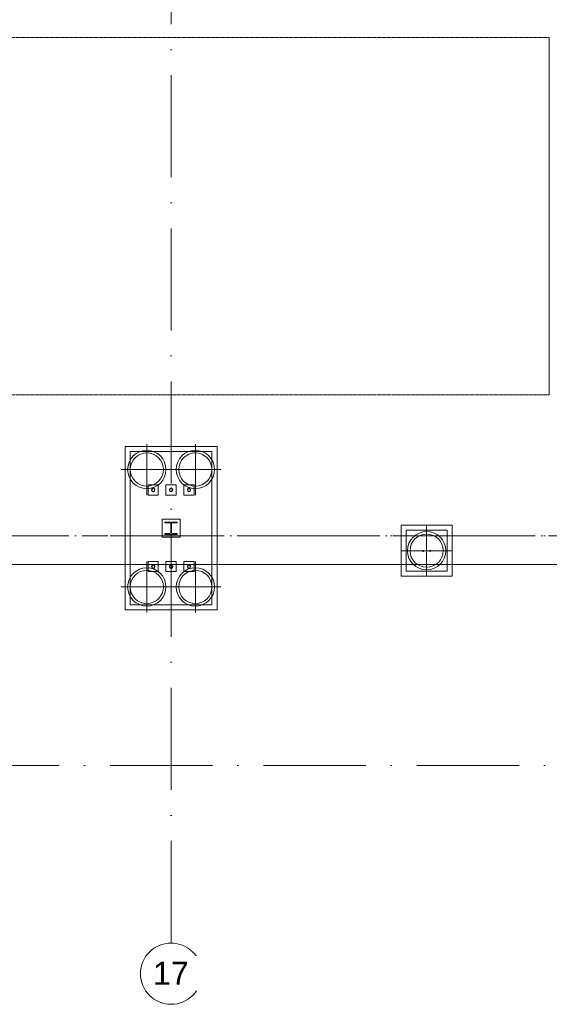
# Model space of a CAD drawing. Header units: millimetres. Extents: x -2694 to 330324, y -17289 to 76899.
# Tile 83 of 142: x 191743 to 202105, y -1426 to 17862. Entities that reach past the tile are written whole.
import ezdxf

# ---------------------------------------------------------------- set-up
doc = ezdxf.new("R2010")
doc.units = ezdxf.units.MM
for name, pattern in [('A_CARA_07', [7, 5, -2]), ('IMPORT-A_CARA_07', [700, 500, -200]), ('IMPORT-A_CARA_15', [760, 500, -130, 0, -130]), ('Čerchovaná 20mm', [3000, 2000, -500, 0, -500])]:
    doc.linetypes.add(name, pattern=pattern)
for name, color, linetype, lineweight in [('02_0_25386_PODLAHA HALY A ZÁKLADY VESTAVKŮ 4_6_2025_dwg', 8, 'Continuous', 9), ('11542_003_OK-HALA_TaO-1_ET_R01_AciS_2025-04-14_sloupy_dwg', 150, 'Continuous', 9), ('CA_OSY', 5, 'IMPORT-A_CARA_15', 13), ('CA_PODLAHA25', 7, 'Continuous', 13), ('CA_POHHRA18', 9, 'Continuous', 9), ('CA_TEXT35', 62, 'Continuous', 9), ('CA_ZAKLADY25', 7, 'Continuous', 13), ('CA_ZAKLADY5', 1, 'Continuous', 25), ('Konstrukční přípoje', 7, 'Continuous', 13), ('SS_HALA_TaO-DODAVKA_STAVEBNI', 140, 'Continuous', 9), ('SS_HALA_TaO-SLOUP', 140, 'Continuous', 9), ('SS_HALA_TaO-SLOUP-R01', 140, 'Continuous', 9)]:
    doc.layers.add(name, color=color, linetype=linetype, lineweight=lineweight)
doc.styles.add('Arial_1', font='arial.ttf', dxfattribs={"height": 450})

# ---------------------------------------------------------------- blocks, each defined once
blk = doc.blocks.new('02_0_25386_PODLAHA HALY A ZÁKLADY VESTAVKŮ 4_6_2025_dwg-2745952-BOURÁNÍ STÁVAJÍCÍCH ZÁKLADOVÝCH PRVKŮ')
at = {"layer": 'CA_OSY', "color": 10}
blk.add_line((2346008, -1789797), (2597271, -1789797), dxfattribs=at)
blk = doc.blocks.new('pilota 600 mm - D_750_650-2142276-BOURÁNÍ STÁVAJÍCÍCH ZÁKLADOVÝCH PRVKŮ')
at = {"layer": 'CA_POHHRA18'}
for q in [(0, 500), (-500, 0), (0, -500), (500, 0)]:
    blk.add_line((0, 0), q, dxfattribs=at)
blk = doc.blocks.new('pilota 600 mm - D_750_650-2142277-BOURÁNÍ STÁVAJÍCÍCH ZÁKLADOVÝCH PRVKŮ')
at = {"layer": 'CA_POHHRA18'}
for q in [(0, 500), (-500, 0), (500, 0), (0, -500)]:
    blk.add_line((0, 0), q, dxfattribs=at)
blk = doc.blocks.new('pilota 600 mm - D_750_650-2142284-BOURÁNÍ STÁVAJÍCÍCH ZÁKLADOVÝCH PRVKŮ')
at = {"layer": 'CA_POHHRA18'}
for q in [(0, 500), (-500, 0), (0, -500), (500, 0)]:
    blk.add_line((0, 0), q, dxfattribs=at)
blk = doc.blocks.new('M_Šroub HPM-E - 64_E-V136-BOURÁNÍ STÁVAJÍCÍCH ZÁKLADOVÝCH PRVKŮ')
at = {"layer": 'Konstrukční přípoje', "lineweight": 9}
h = blk.add_hatch(dxfattribs=at)
h.set_pattern_fill('FP_61', color=50, style=0, pattern_type=2)
h.set_pattern_definition([(45, (-194705.05, -8649.87), (-251.4472, 251.4472), []), (45, (-194705.05, -8268.87), (-251.4472, 251.4472), [])])
h.paths.add_polyline_path([(10, -30), (26, -19), (32, 0), (26, 19), (10, 30), (-10, 30), (-26, 19), (-32, 0), (-26, -19), (-10, -30)])
at = {"layer": 'Konstrukční přípoje'}
for p, q in [((-100, -100), (-100, 100)), ((-100, 100), (100, 100)), ((100, 100), (-100, 100)), ((-100, 100), (-100, -100)), ((100, 100), (100, -100)), ((100, -100), (100, 100)), ((100, -100), (-100, -100)), ((-100, -100), (100, -100))]:
    blk.add_line(p, q, dxfattribs=at)
at = {"layer": 'Konstrukční přípoje', "color": 250, "lineweight": 25}
for start, end in [(360, 180), (180, 360)]:
    blk.add_arc((0, 0), 32, start, end, dxfattribs=at)
at = {"layer": 'Konstrukční přípoje'}
for start, end in [(0, 180), (0, 180), (0, 180), (180, 360), (180, 360), (180, 360)]:
    blk.add_arc((0, 0), 32, start, end, dxfattribs=at)
blk = doc.blocks.new('M_Šroub HPM-E - 64_E-V137-BOURÁNÍ STÁVAJÍCÍCH ZÁKLADOVÝCH PRVKŮ')
at = {"layer": 'Konstrukční přípoje', "lineweight": 9}
h = blk.add_hatch(dxfattribs=at)
h.set_pattern_fill('FP_62', color=50, style=0, pattern_type=2)
h.set_pattern_definition([(45, (-194355.05, -8649.87), (-251.4472, 251.4472), []), (45, (-194355.05, -8268.87), (-251.4472, 251.4472), [])])
h.paths.add_polyline_path([(10, -30), (26, -19), (32, 0), (26, 19), (10, 30), (-10, 30), (-26, 19), (-32, 0), (-26, -19), (-10, -30)])
at = {"layer": 'Konstrukční přípoje'}
for p, q in [((-100, -100), (-100, 100)), ((-100, 100), (100, 100)), ((100, 100), (-100, 100)), ((-100, 100), (-100, -100)), ((100, 100), (100, -100)), ((100, -100), (100, 100)), ((100, -100), (-100, -100)), ((-100, -100), (100, -100))]:
    blk.add_line(p, q, dxfattribs=at)
at = {"layer": 'Konstrukční přípoje', "color": 250, "lineweight": 25}
for start, end in [(360, 180), (180, 360)]:
    blk.add_arc((0, 0), 32, start, end, dxfattribs=at)
at = {"layer": 'Konstrukční přípoje'}
for start, end in [(0, 180), (0, 180), (0, 180), (180, 360), (180, 360), (180, 360)]:
    blk.add_arc((0, 0), 32, start, end, dxfattribs=at)
blk = doc.blocks.new('M_Šroub HPM-E - 64_E-V138-BOURÁNÍ STÁVAJÍCÍCH ZÁKLADOVÝCH PRVKŮ')
at = {"layer": 'Konstrukční přípoje'}
for p, q in [((-100, -100), (-100, 100)), ((-100, 100), (100, 100)), ((100, 100), (-100, 100)), ((-100, 100), (-100, -100)), ((100, 100), (100, -100)), ((100, -100), (100, 100)), ((100, -100), (-100, -100)), ((-100, -100), (100, -100))]:
    blk.add_line(p, q, dxfattribs=at)
at = {"layer": 'Konstrukční přípoje', "color": 250, "lineweight": 25}
for start, end in [(360, 180), (180, 360)]:
    blk.add_arc((0, 0), 32, start, end, dxfattribs=at)
at = {"layer": 'Konstrukční přípoje'}
for start, end in [(0, 180), (0, 180), (0, 180), (180, 360), (180, 360), (180, 360)]:
    blk.add_arc((0, 0), 32, start, end, dxfattribs=at)
blk = doc.blocks.new('M_Šroub HPM-E - 64_E-V139-BOURÁNÍ STÁVAJÍCÍCH ZÁKLADOVÝCH PRVKŮ')
at = {"layer": 'Konstrukční přípoje', "lineweight": 9}
h = blk.add_hatch(dxfattribs=at)
h.set_pattern_fill('FP_63', color=50, style=0, pattern_type=2)
h.set_pattern_definition([(45, (-194705.05, -7149.87), (-251.4472, 251.4472), []), (45, (-194705.05, -6768.87), (-251.4472, 251.4472), [])])
h.paths.add_polyline_path([(10, -30), (26, -19), (32, 0), (26, 19), (10, 30), (-10, 30), (-26, 19), (-32, 0), (-26, -19), (-10, -30)])
at = {"layer": 'Konstrukční přípoje'}
for p, q in [((100, 100), (-100, 100)), ((-100, 100), (-100, -100)), ((-100, -100), (-100, 100)), ((-100, 100), (100, 100)), ((100, -100), (100, 100)), ((100, 100), (100, -100)), ((-100, -100), (100, -100)), ((100, -100), (-100, -100))]:
    blk.add_line(p, q, dxfattribs=at)
at = {"layer": 'Konstrukční přípoje', "color": 250, "lineweight": 25}
for start, end in [(360, 180), (180, 360)]:
    blk.add_arc((0, 0), 32, start, end, dxfattribs=at)
at = {"layer": 'Konstrukční přípoje'}
for start, end in [(0, 180), (0, 180), (0, 180), (180, 0), (180, 360), (180, 360)]:
    blk.add_arc((0, 0), 32, start, end, dxfattribs=at)
blk = doc.blocks.new('M_Šroub HPM-E - 64_E-V140-BOURÁNÍ STÁVAJÍCÍCH ZÁKLADOVÝCH PRVKŮ')
at = {"layer": 'Konstrukční přípoje', "lineweight": 9}
h = blk.add_hatch(dxfattribs=at)
h.set_pattern_fill('FP_64', color=50, style=0, pattern_type=2)
h.set_pattern_definition([(45, (-194355.05, -7149.87), (-251.4472, 251.4472), []), (45, (-194355.05, -6768.87), (-251.4472, 251.4472), [])])
h.paths.add_polyline_path([(10, -30), (26, -19), (32, 0), (26, 19), (10, 30), (-10, 30), (-26, 19), (-32, 0), (-26, -19), (-10, -30)])
at = {"layer": 'Konstrukční přípoje'}
for p, q in [((100, 100), (-100, 100)), ((-100, 100), (-100, -100)), ((-100, -100), (-100, 100)), ((-100, 100), (100, 100)), ((100, -100), (100, 100)), ((100, 100), (100, -100)), ((-100, -100), (100, -100)), ((100, -100), (-100, -100))]:
    blk.add_line(p, q, dxfattribs=at)
at = {"layer": 'Konstrukční přípoje', "color": 250, "lineweight": 25}
for start, end in [(360, 180), (180, 360)]:
    blk.add_arc((0, 0), 32, start, end, dxfattribs=at)
at = {"layer": 'Konstrukční přípoje'}
for start, end in [(0, 180), (0, 180), (0, 180), (180, 0), (180, 360), (180, 360)]:
    blk.add_arc((0, 0), 32, start, end, dxfattribs=at)
blk = doc.blocks.new('M_Šroub HPM-E - 64_E-V141-BOURÁNÍ STÁVAJÍCÍCH ZÁKLADOVÝCH PRVKŮ')
at = {"layer": 'Konstrukční přípoje'}
for p, q in [((100, 100), (-100, 100)), ((-100, 100), (-100, -100)), ((-100, -100), (-100, 100)), ((-100, 100), (100, 100)), ((100, -100), (100, 100)), ((100, 100), (100, -100)), ((-100, -100), (100, -100)), ((100, -100), (-100, -100))]:
    blk.add_line(p, q, dxfattribs=at)
at = {"layer": 'Konstrukční přípoje', "color": 250, "lineweight": 25}
for start, end in [(360, 180), (180, 360)]:
    blk.add_arc((0, 0), 32, start, end, dxfattribs=at)
at = {"layer": 'Konstrukční přípoje'}
for start, end in [(0, 180), (0, 180), (0, 180), (180, 0), (180, 360), (180, 360)]:
    blk.add_arc((0, 0), 32, start, end, dxfattribs=at)
blk = doc.blocks.new('11542_003_OK-HALA_TaO-1_ET_R01_AciS_2025-04-14_sloupy_dwg-1858929-BOURÁNÍ STÁVAJÍCÍCH ZÁKLADOVÝCH PRVKŮ')
at = {"layer": '11542_003_OK-HALA_TaO-1_ET_R01_AciS_2025-04-14_sloupy_dwg', "color": 140}
for p, q in [((194585, 8020), (194585, 8003)), ((194825, 8020), (194585, 8020)), ((194585, 8003), (194679, 8003)), ((194700, 7982), (194700, 7818)), ((194710, 7818), (194710, 7982)), ((194731, 8003), (194825, 8003)), ((194825, 8003), (194825, 8020)), ((194679, 7797), (194585, 7797)), ((194585, 7797), (194585, 7780)), ((194585, 7780), (194825, 7780)), ((194825, 7797), (194731, 7797)), ((194825, 7780), (194825, 7797))]:
    blk.add_line(p, q, dxfattribs=at)
for centre, radius, start, end in [((194355, 8650), 32, 0, 180), ((194705, 8650), 32, 0, 180), ((195055, 8650), 32, 0, 180), ((194355, 8650), 32, 180, 0), ((194705, 8650), 32, 180, 0), ((195055, 8650), 32, 180, 0), ((194679, 7982), 21, 0, 90), ((194731, 7982), 21, 90, 180), ((194679, 7818), 21, 270, 0), ((194731, 7818), 21, 180, 270), ((199635, 7455), 10, 0, 180), ((199635, 7455), 10, 180, 0), ((199775, 7455), 10, 0, 180), ((199775, 7455), 10, 180, 0), ((194355, 7150), 32, 0, 180), ((194355, 7150), 32, 180, 0), ((194705, 7150), 32, 0, 180), ((194705, 7150), 32, 180, 0), ((195055, 7150), 32, 0, 180), ((195055, 7150), 32, 180, 0)]:
    blk.add_arc(centre, radius, start, end, dxfattribs=at)
at = {"layer": 'SS_HALA_TaO-DODAVKA_STAVEBNI'}
for centre, start, end in [((194355, 8650), 0, 180), ((194705, 8650), 0, 180), ((195055, 8650), 0, 180), ((194355, 8650), 180, 0), ((194705, 8650), 180, 0), ((195055, 8650), 180, 0), ((194355, 7150), 0, 180), ((194355, 7150), 180, 0), ((194705, 7150), 0, 180), ((194705, 7150), 180, 0), ((195055, 7150), 0, 180), ((195055, 7150), 180, 0)]:
    blk.add_arc(centre, 32, start, end, dxfattribs=at)
at = {"layer": 'SS_HALA_TaO-SLOUP'}
for p, q in [((194585, 8020), (194585, 8003)), ((194825, 8020), (194585, 8020)), ((194585, 8003), (194679, 8003)), ((194700, 7982), (194700, 7818)), ((194710, 7818), (194710, 7982)), ((194731, 8003), (194825, 8003)), ((194825, 8003), (194825, 8020)), ((194679, 7797), (194585, 7797)), ((194585, 7797), (194585, 7780)), ((194585, 7780), (194825, 7780)), ((194825, 7797), (194731, 7797)), ((194825, 7780), (194825, 7797))]:
    blk.add_line(p, q, dxfattribs=at)
for centre, start, end in [((194679, 7982), 0, 90), ((194731, 7982), 90, 180), ((194679, 7818), 270, 0), ((194731, 7818), 180, 270)]:
    blk.add_arc(centre, 21, start, end, dxfattribs=at)
at = {"layer": 'SS_HALA_TaO-SLOUP-R01'}
for centre, start, end in [((199635, 7455), 0, 180), ((199635, 7455), 180, 0), ((199775, 7455), 0, 180), ((199775, 7455), 180, 0)]:
    blk.add_arc(centre, 10, start, end, dxfattribs=at)
blk = doc.blocks.new('Osnova - Bublina osnovy 12mm-4850-BOURÁNÍ STÁVAJÍCÍCH ZÁKLADOVÝCH PRVKŮ')
at = {"layer": 'CA_TEXT35'}
blk.add_circle((0, 0), 6, dxfattribs=at)

msp = doc.modelspace()

# ---------------------------------------------------------------- linework, layer by layer
at = {"layer": 'CA_OSY', "linetype": 'Čerchovaná 20mm', "lineweight": 9}
for p, q in [((194705, -226.2), (194705, 75699.1)), ((-1493.6, 7749.9), (299971.9, 7749.9)), ((-1493.6, 3254.9), (299971.9, 3254.9))]:
    msp.add_line(p, q, dxfattribs=at)
at = {"layer": 'CA_PODLAHA25'}
msp.add_line((205330, 7189.9), (4070, 7189.9), dxfattribs=at)
at = {"layer": 'CA_ZAKLADY25', "color": 240, "linetype": 'A_CARA_07', "lineweight": 9}
for p, q in [((178100, 17509.9), (202100, 17509.9)), ((202100, 17509.9), (202100, 10509.9)), ((202100, 10509.9), (178100, 10509.9))]:
    msp.add_line(p, q, dxfattribs=at)
at = {"layer": 'CA_ZAKLADY25', "lineweight": 9}
for p, q in [((193805, 6299.9), (193805, 9499.9)), ((193805, 9499.9), (195605, 9499.9)), ((195605, 9499.9), (193805, 9499.9)), ((193805, 9499.9), (193805, 6299.9)), ((195605, 9499.9), (195605, 6299.9)), ((195605, 6299.9), (195605, 9499.9)), ((199205, 6959.9), (199205, 7959.9)), ((199205, 7959.9), (200205, 7959.9)), ((200205, 7959.9), (199205, 7959.9)), ((199205, 7959.9), (199205, 6959.9)), ((200205, 7959.9), (200205, 6959.9)), ((200205, 6959.9), (200205, 7959.9)), ((200205, 6959.9), (199205, 6959.9)), ((199205, 6959.9), (200205, 6959.9)), ((195605, 6299.9), (193805, 6299.9)), ((193805, 6299.9), (195605, 6299.9))]:
    msp.add_line(p, q, dxfattribs=at)
at = {"layer": 'CA_ZAKLADY25'}
for p, q in [((195505, 9399.9), (193905, 9399.9)), ((193905, 9399.9), (193905, 6399.9)), ((193905, 6399.9), (193905, 9399.9)), ((193905, 9399.9), (195505, 9399.9)), ((195505, 6399.9), (195505, 9399.9)), ((195505, 9399.9), (195505, 6399.9)), ((194530, 8074.9), (194880, 8074.9)), ((194530, 7724.9), (194530, 8074.9)), ((194880, 8074.9), (194530, 8074.9)), ((194530, 8074.9), (194530, 7724.9)), ((194880, 8074.9), (194880, 7724.9)), ((194880, 7724.9), (194880, 8074.9)), ((194880, 7724.9), (194530, 7724.9)), ((194530, 7724.9), (194880, 7724.9)), ((200105, 7859.9), (199305, 7859.9)), ((199305, 7859.9), (199305, 7059.9)), ((199305, 7059.9), (199305, 7859.9)), ((199305, 7859.9), (200105, 7859.9)), ((200105, 7059.9), (200105, 7859.9)), ((200105, 7859.9), (200105, 7059.9)), ((199305, 7059.9), (200105, 7059.9)), ((200105, 7059.9), (199305, 7059.9)), ((193905, 6399.9), (195505, 6399.9)), ((195505, 6399.9), (193905, 6399.9))]:
    msp.add_line(p, q, dxfattribs=at)
at = {"layer": 'CA_ZAKLADY25', "lineweight": 9}
for centre, radius, start, end in [((194230, 9049.9), 375, 0, 180), ((194230, 9049.9), 375, 0, 180), ((194230, 9049.9), 325, 90, 270), ((194230, 9049.9), 325, 90, 270), ((194230, 9049.9), 325, 270, 90), ((194230, 9049.9), 325, 270, 90), ((195180, 9049.9), 375, 0, 180), ((195180, 9049.9), 375, 0, 180), ((195180, 9049.9), 325, 90, 270), ((195180, 9049.9), 325, 90, 270), ((195180, 9049.9), 325, 270, 90), ((195180, 9049.9), 325, 270, 90), ((194230, 9049.9), 375, 180, 360), ((194230, 9049.9), 375, 180, 360), ((195180, 9049.9), 375, 180, 0), ((195180, 9049.9), 375, 180, 0), ((199705, 7459.9), 375, 0, 180), ((199705, 7459.9), 375, 0, 180), ((199705, 7459.9), 325, 90, 270), ((199705, 7459.9), 325, 90, 270), ((199705, 7459.9), 325, 270, 90), ((199705, 7459.9), 325, 270, 90), ((199705, 7459.9), 375, 180, 0), ((199705, 7459.9), 375, 180, 0), ((194230, 6749.9), 375, 0, 180), ((194230, 6749.9), 375, 0, 180), ((194230, 6749.9), 325, 90, 270), ((194230, 6749.9), 325, 90, 270), ((194230, 6749.9), 325, 270, 90), ((194230, 6749.9), 325, 270, 90), ((195180, 6749.9), 375, 0, 180), ((195180, 6749.9), 375, 0, 180), ((195180, 6749.9), 325, 90, 270), ((195180, 6749.9), 325, 90, 270), ((195180, 6749.9), 325, 270, 90), ((195180, 6749.9), 325, 270, 90), ((194230, 6749.9), 375, 180, 360), ((194230, 6749.9), 375, 180, 360), ((195180, 6749.9), 375, 180, 0), ((195180, 6749.9), 375, 180, 0)]:
    msp.add_arc(centre, radius, start, end, dxfattribs=at)
at = {"layer": 'CA_ZAKLADY5', "color": 240, "linetype": 'A_CARA_07', "lineweight": 9}
for p, q in [((202100, 17509.9), (178100, 17509.9)), ((202100, 10509.9), (202100, 17509.9)), ((178100, 10509.9), (202100, 10509.9))]:
    msp.add_line(p, q, dxfattribs=at)

# ---------------------------------------------------------------- block references
at = {"layer": '02_0_25386_PODLAHA HALY A ZÁKLADY VESTAVKŮ 4_6_2025_dwg', "color": 240, "linetype": 'IMPORT-A_CARA_07'}
msp.add_blockref('02_0_25386_PODLAHA HALY A ZÁKLADY VESTAVKŮ 4_6_2025_dwg-2745952-BOURÁNÍ STÁVAJÍCÍCH ZÁKLADOVÝCH PRVKŮ', (-2306582.6, 1797547.1), dxfattribs=at)
at = {"layer": '11542_003_OK-HALA_TaO-1_ET_R01_AciS_2025-04-14_sloupy_dwg', "color": 140}
msp.add_blockref('11542_003_OK-HALA_TaO-1_ET_R01_AciS_2025-04-14_sloupy_dwg-1858929-BOURÁNÍ STÁVAJÍCÍCH ZÁKLADOVÝCH PRVKŮ', (0, 0), dxfattribs=at)
at = {"layer": 'CA_POHHRA18'}
for p in [(194230, 9049.9), (194230, 6749.9)]:
    msp.add_blockref('pilota 600 mm - D_750_650-2142276-BOURÁNÍ STÁVAJÍCÍCH ZÁKLADOVÝCH PRVKŮ', p, dxfattribs=at)
at = {"layer": 'CA_POHHRA18', "rotation": 180}
for name, p in [('pilota 600 mm - D_750_650-2142277-BOURÁNÍ STÁVAJÍCÍCH ZÁKLADOVÝCH PRVKŮ', (195180, 9049.9)), ('pilota 600 mm - D_750_650-2142284-BOURÁNÍ STÁVAJÍCÍCH ZÁKLADOVÝCH PRVKŮ', (199705, 7459.9)), ('pilota 600 mm - D_750_650-2142277-BOURÁNÍ STÁVAJÍCÍCH ZÁKLADOVÝCH PRVKŮ', (195180, 6749.9))]:
    msp.add_blockref(name, p, dxfattribs=at)
at = {"layer": 'CA_TEXT35', "xscale": 99.99999999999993, "yscale": 99.99999999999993, "zscale": 99.99999999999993}
msp.add_blockref('Osnova - Bublina osnovy 12mm-4850-BOURÁNÍ STÁVAJÍCÍCH ZÁKLADOVÝCH PRVKŮ', (194705, -826.2), dxfattribs=at)
at = {"layer": 'Konstrukční přípoje'}
for name, p in [('M_Šroub HPM-E - 64_E-V137-BOURÁNÍ STÁVAJÍCÍCH ZÁKLADOVÝCH PRVKŮ', (194355, 8649.9)), ('M_Šroub HPM-E - 64_E-V136-BOURÁNÍ STÁVAJÍCÍCH ZÁKLADOVÝCH PRVKŮ', (194705, 8649.9)), ('M_Šroub HPM-E - 64_E-V138-BOURÁNÍ STÁVAJÍCÍCH ZÁKLADOVÝCH PRVKŮ', (195055, 8649.9)), ('M_Šroub HPM-E - 64_E-V140-BOURÁNÍ STÁVAJÍCÍCH ZÁKLADOVÝCH PRVKŮ', (194355, 7149.9)), ('M_Šroub HPM-E - 64_E-V139-BOURÁNÍ STÁVAJÍCÍCH ZÁKLADOVÝCH PRVKŮ', (194705, 7149.9)), ('M_Šroub HPM-E - 64_E-V141-BOURÁNÍ STÁVAJÍCÍCH ZÁKLADOVÝCH PRVKŮ', (195055, 7149.9))]:
    msp.add_blockref(name, p, dxfattribs=at)

# ---------------------------------------------------------------- next in the draw order: texts
at = {"layer": 'CA_TEXT35', "insert": (194350.9, -593.6), "char_height": 450, "width": 849.789, "attachment_point": 1, "style": 'Arial_1', "bg_fill": 3, "box_fill_scale": 1.25, "bg_fill_color": 256, "bg_fill_true_color": 13158600, "bg_fill_transparency": 0}
msp.add_mtext('17', dxfattribs=at)

doc.saveas('drawing.dxf')
